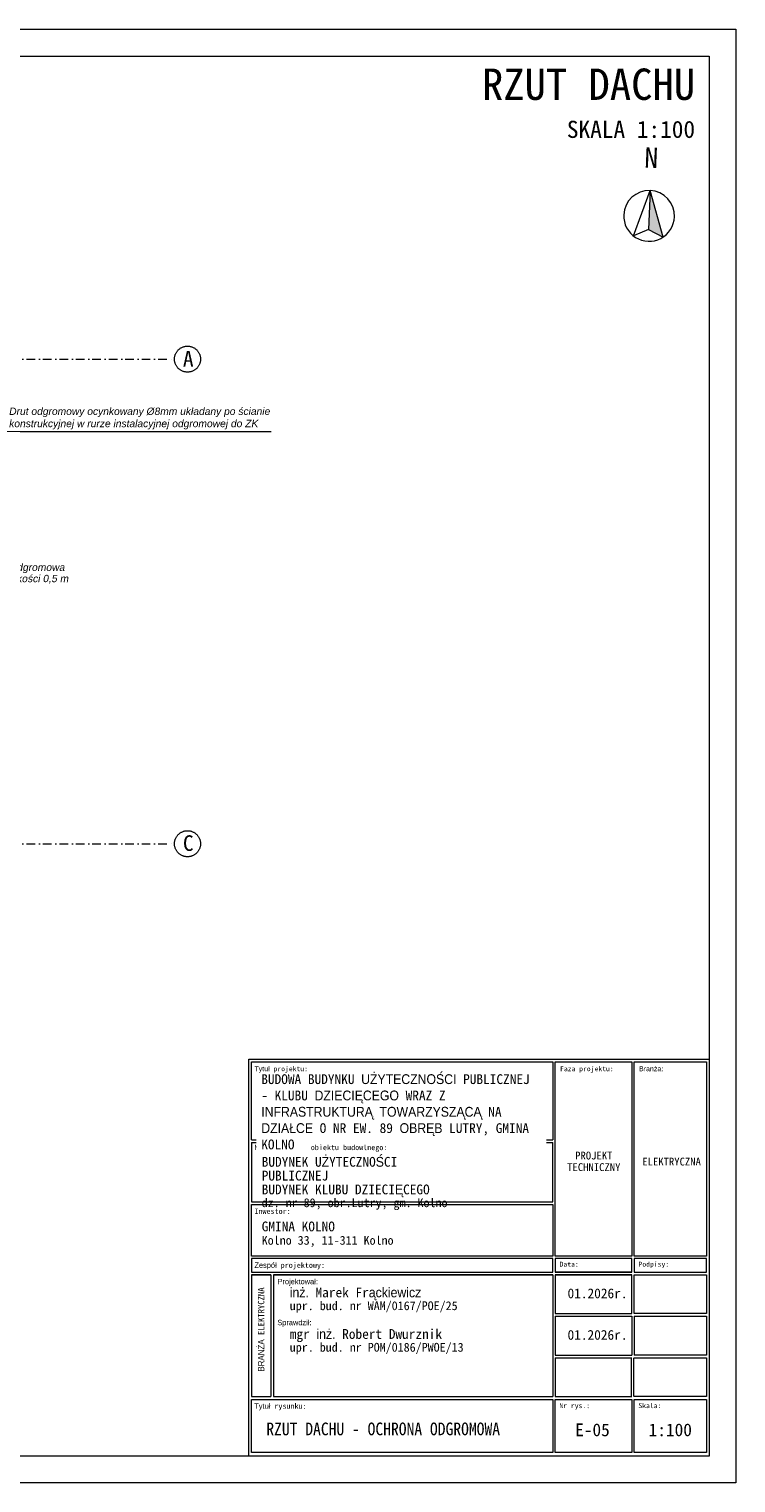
# Model space of a CAD drawing. Header units: millimetres. Extents: x 10621 to 19021, y -6486 to -3516.
# Tile 26 of 26: x 17577 to 19021, y -6486 to -3516. Entities that reach past the tile are written whole.
import ezdxf
from ezdxf.enums import TextEntityAlignment as Align

# ---------------------------------------------------------------- set-up
doc = ezdxf.new("R2010")
doc.units = ezdxf.units.MM
doc.set_wipeout_variables(frame=1)
doc.linetypes.add('Kreski i kropki', pattern=[335.138881, 176.388884, -88.194442, 0, -70.555556])
doc.linetypes.add('Wipeout_Contour', pattern=[1000, 0, -1000])
doc.layers.get('0').update_dxf_attribs({"color": 8, "lineweight": 15})
for name, color, linetype, lineweight in [('___ROK_03', 7, 'Continuous', 20), ('_k_osie', 8, 'Kreski i kropki', 15), ('Nowe_320-W Umeblowanie', 8, 'Continuous', 15), ('Nowe_320-W Umeblowanie_Nr_pióra__1', 8, 'Continuous', 15)]:
    doc.layers.add(name, color=color, linetype=linetype, lineweight=lineweight)
doc.styles.add('GENERATED_STYLE_1', font='msgothic.ttc')
doc.styles.add('GENERATED_STYLE_2', font='msgothic.ttc')
doc.styles.add('Katarzyna', font='msgothic.ttc')
doc.styles.get("Standard").update_dxf_attribs({"font": 'arial.ttf'})

# ---------------------------------------------------------------- blocks, each defined once
blk = doc.blocks.new('Symbol północy 21')
at = {"layer": 'Nowe_320-W Umeblowanie', "linetype": 'Continuous', "lineweight": 0, "true_color": 0x000000}
blk.add_hatch(color=18, dxfattribs=at).paths.add_polyline_path([(0, 0.5), (0, -0.27), (0.294, -0.405)])
at = {"layer": 'Nowe_320-W Umeblowanie_Nr_pióra__1', "color": 7, "linetype": 'Continuous', "lineweight": 13}
for p, q in [((0, 0.5), (0, -0.27)), ((0.294, -0.405), (0, 0.5)), ((0, -0.27), (0.294, -0.405))]:
    blk.add_line(p, q, dxfattribs=at)
for start, end in [(0, 180), (180, 0)]:
    blk.add_arc((0, 0), 0.5, start, end, dxfattribs=at)
at = {"layer": 'Nowe_320-W Umeblowanie_Nr_pióra__1', "color": 7, "lineweight": 13, "style": 'GENERATED_STYLE_1'}
blk.add_attdef('txt', text='', height=0.4, dxfattribs=at).set_placement((0, 0.828), align=Align.BOTTOM_CENTER)
at = {"color": 254, "linetype": 'Wipeout_Contour', "lineweight": 0, "ltscale": 2.239185}
blk.add_wipeout([(0, 0.5), (0, -0.27), (-0.294, -0.405)], dxfattribs=at).dxf.layer = 'Nowe_320-W Umeblowanie'
at = {"layer": 'Nowe_320-W Umeblowanie_Nr_pióra__1', "color": 7, "linetype": 'Continuous', "lineweight": 13}
for p, q in [((-0.294, -0.405), (0, 0.5)), ((0, 0.5), (0, -0.27)), ((0, -0.27), (-0.294, -0.405))]:
    blk.add_line(p, q, dxfattribs=at)
blk = doc.blocks.new('PÓŁNOC')
at = {"layer": 'Nowe_320-W Umeblowanie', "color": 7, "linetype": 'Continuous', "lineweight": 13}
blk.add_blockref('Symbol północy 21', (12.022, 13.325), dxfattribs=at).add_auto_attribs({'txt': 'N'})

msp = doc.modelspace()

# ---------------------------------------------------------------- linework, layer by layer
at = {"layer": '___ROK_03', "color": 7, "ltscale": 1000}
for p, q in [((18025.7, -5620), (18965.7, -5620)), ((18025.7, -6430.9), (18025.7, -5620)), ((18031.1, -5625.4), (18646.4, -5625.4)), ((18031.1, -5784.9), (18031.1, -5625.4)), ((18646.4, -5625.4), (18646.4, -5784.9)), ((18651.4, -5625.4), (18807.7, -5625.4)), ((18651.4, -6022.4), (18651.4, -5625.4)), ((18807.7, -5625.4), (18807.7, -6022.4)), ((18812.7, -5625.4), (18960.7, -5625.4)), ((18812.7, -6022.4), (18812.7, -5625.4)), ((18960.7, -5625.4), (18960.7, -6022.4)), ((18965.7, -5620), (18965.7, -6430.9)), ((18031.1, -5784.9), (18646.4, -5784.9)), ((18031.1, -5790.3), (18031.1, -5911.7)), ((18031.1, -5790.3), (18646.4, -5790.3)), ((18646.4, -5911.7), (18646.4, -5790.3)), ((18031.1, -5911.7), (18646.4, -5911.7)), ((18031.1, -5917), (18646.4, -5917)), ((18031.1, -6022.4), (18031.1, -5917)), ((18646.4, -5917), (18646.4, -6022.4)), ((18646.4, -6022.4), (18031.1, -6022.4)), ((18646.4, -6027.3), (18031.1, -6027.3)), ((18031.1, -6027.3), (18031.1, -6055.3)), ((18646.4, -6055.3), (18646.4, -6027.3)), ((18807.7, -6022.4), (18651.4, -6022.4)), ((18807.7, -6027.3), (18651.4, -6027.3)), ((18651.4, -6027.3), (18651.4, -6055.3)), ((18807.7, -6055.3), (18807.7, -6027.3)), ((18960.7, -6022.4), (18812.7, -6022.4)), ((18960.7, -6027.3), (18812.7, -6027.3)), ((18812.7, -6027.3), (18812.7, -6055.3)), ((18960.7, -6055.3), (18960.7, -6027.3)), ((18031.1, -6055.3), (18646.4, -6055.3)), ((18651.4, -6055.3), (18807.7, -6055.3)), ((18807.7, -6055.3), (18651.4, -6055.3)), ((18812.7, -6055.3), (18960.7, -6055.3)), ((18031.1, -6060.8), (18070.7, -6060.8)), ((18070.7, -6060.8), (18031.1, -6060.8)), ((18031.1, -6060.8), (18031.1, -6309.6)), ((18076.2, -6060.8), (18646.4, -6060.8)), ((18646.4, -6060.8), (18076.2, -6060.8)), ((18646.4, -6060.8), (18646.4, -6309.6)), ((18651.4, -6060.8), (18807.7, -6060.8)), ((18807.7, -6060.8), (18651.4, -6060.8)), ((18651.4, -6060.8), (18651.4, -6140)), ((18807.7, -6140), (18807.7, -6060.8)), ((18812.7, -6140), (18812.7, -6060.8)), ((18812.7, -6060.8), (18960.7, -6060.8)), ((18960.7, -6060.8), (18960.7, -6140)), ((18646.4, -6145.5), (18646.4, -6309.6)), ((18651.4, -6140), (18807.7, -6140)), ((18651.4, -6145.5), (18807.7, -6145.5)), ((18651.4, -6145.5), (18651.4, -6224.8)), ((18651.4, -6145.5), (18651.4, -6224.8)), ((18807.7, -6145.5), (18807.7, -6224.8)), ((18807.7, -6145.5), (18807.7, -6224.8)), ((18960.7, -6140), (18812.7, -6140)), ((18812.7, -6145.5), (18960.3, -6145.5)), ((18812.7, -6145.5), (18812.7, -6224.8)), ((18812.7, -6145.5), (18812.7, -6224.8)), ((18960.3, -6145.5), (18960.3, -6224.8)), ((18960.3, -6145.5), (18960.3, -6224.8)), ((18031.1, -6230.3), (18031.1, -6309.6)), ((18651.1, -6230.3), (18651.1, -6309.6)), ((18651.4, -6224.8), (18807.7, -6224.8)), ((18651.4, -6230.3), (18807.7, -6230.3)), ((18807.3, -6309.6), (18807.3, -6230.3)), ((18812.3, -6309.6), (18812.3, -6230.3)), ((18812.3, -6309.6), (18812.3, -6230.3)), ((18960.7, -6224.8), (18812.7, -6224.8)), ((18812.7, -6230.3), (18960.3, -6230.3)), ((18960.3, -6230.3), (18960.3, -6309.6)), ((18960.3, -6230.3), (18960.3, -6309.6)), ((18031.1, -6309.6), (18070.7, -6309.6)), ((18031.1, -6423.8), (18031.1, -6315.1)), ((18031.1, -6315.1), (18646.4, -6315.1)), ((18076.2, -6309.6), (18646.4, -6309.6)), ((18646.4, -6315.1), (18646.4, -6423.8)), ((18651.4, -6309.6), (18807.7, -6309.6)), ((18651.4, -6423.8), (18651.4, -6315.1)), ((18651.4, -6315.1), (18807.7, -6315.1)), ((18807.7, -6315.1), (18807.7, -6423.8)), ((18960.7, -6309.6), (18812.7, -6309.6)), ((18812.7, -6423.8), (18812.7, -6315.1)), ((18812.7, -6315.1), (18960.3, -6315.1)), ((18960.3, -6315.1), (18960.3, -6423.8)), ((18965.7, -6430.9), (18025.7, -6430.9)), ((18646.4, -6423.8), (18031.1, -6423.8)), ((18807.7, -6423.8), (18651.4, -6423.8)), ((18960.3, -6423.8), (18812.7, -6423.8))]:
    msp.add_line(p, q, dxfattribs=at)
at = {"layer": '___ROK_03', "color": 7}
for points in [[(14820.7, -3515.9), (19020.7, -3515.9), (19020.7, -6485.9), (14820.7, -6485.9)], [(15010.7, -3570.9), (18965.7, -3570.9), (18965.7, -6430.9), (15010.7, -6430.9)]]:
    msp.add_lwpolyline(points, close=True, dxfattribs=at)
at = {"layer": '___ROK_03'}
msp.add_lwpolyline([(18071, -4338.3), (17527.5, -4338.3), (17421.7, -4174.3)], dxfattribs=at)
at = {"layer": '___ROK_03', "color": 7, "ltscale": 1000}
for points in [[(18070.7, -6060.8), (18070.7, -6060.8), (18070.7, -6309.6)], [(18076.2, -6060.8), (18076.2, -6309.6)]]:
    msp.add_lwpolyline(points, dxfattribs=at)
at = {"layer": '_k_osie', "ltscale": 0.1}
for points in [[(15453.7, -4190.1), (17873.7, -4190.1)], [(15453.7, -5180.1), (17873.7, -5180.1)]]:
    msp.add_lwpolyline(points, dxfattribs=at)
at = {"layer": '_k_osie'}
for centre in [(17900.3, -4190.1), (17900.3, -5180.1)]:
    msp.add_circle(centre, 26.6, dxfattribs=at)

# ---------------------------------------------------------------- texts
at = {"layer": '___ROK_03', "oblique": 10}
for s, p in [('o wysokości 0,5 m', (17485.7, -4645.8)), ('Iglica odgromowa', (17485, -4622.8))]:
    msp.add_text(s, height=15, dxfattribs=at).set_placement(p)
at = {"layer": '___ROK_03', "color": 7, "ltscale": 5, "attachment_point": 1}
for s, width, gutter_width, heights, insert, char_height, style in [('\\pxqr;\\fMS Gothic|b1|i0|c238|p49;\\H4x;RZUT DACHU\\P\\H0.54687x;SKALA 1:100', 1047.438, 25, [0], (17889.8, -3596.5), 16, 'Katarzyna'), ('\\fMS Gothic|b1|i0|c238|p49;\\H1.0833x;\\W0.9;RZUT DACHU - OCHRONA ODGROMOWA', 653.86, 548.7, [211.8], (18061.3, -6362.5), 24, 'GENERATED_STYLE_2'), ('\\pxql;\\fMS Gothic|b1|i0|c238|p49;E-05', 3.628, 548.7, [211.8], (18692.2, -6364.4), 26, 'GENERATED_STYLE_2'), ('\\pxql;{\\fMS Gothic|b1|i0|c238|p49;1:100}', 3.628, 548.7, [211.8], (18842.4, -6364.4), 26, 'GENERATED_STYLE_2')]:
    msp.add_mtext_dynamic_manual_height_columns(s, width=width, gutter_width=gutter_width, heights=heights, dxfattribs=dict(at, insert=insert, char_height=char_height, style=style))
at = {"layer": '___ROK_03', "insert": (17536, -4289.1), "char_height": 15, "width": 564.375, "attachment_point": 1}
msp.add_mtext('\\fArial|b0|i1|c0|p34;Drut odgromowy ocynkowany %%c8mm uk\\fArial|b0|i1|c238|p34;ładany po ścianie konstrukcyjnej w rurze instalacyjnej odgromowej do ZK', dxfattribs=at)
at = {"layer": '___ROK_03', "color": 7, "attachment_point": 1}
for s, insert, char_height, style in [('\\A1;{\\pql;\\fMS Gothic|b0|i0|c0|p49;Tytuł projektu:}', (18037, -5634.8), 10, 'GENERATED_STYLE_2'), ('\\A1;{\\pql;\\fMS Gothic|b0|i0|c0|p49;Faza projektu:}', (18661.4, -5634.8), 10, 'GENERATED_STYLE_2'), ('\\A1;{\\pql;\\fMS Gothic|b0|i0|c0|p49;Branża:}', (18822.7, -5634.8), 10, 'GENERATED_STYLE_2'), ('\\A1;{\\pql;\\fMS Gothic|b0|i0|c0|p49;Nazwa i adres obiektu budowlnego:}', (18037, -5795), 11, 'GENERATED_STYLE_2'), ('\\pxql;\\fMS Gothic|b0|i0|c0|p49;\\A1;ELEKTRYCZNA', (18829.4, -5821.4), 16, 'GENERATED_STYLE_2'), ('\\A1;{\\pql;\\fMS Gothic|b0|i0|c0|p49;Inwestor:}', (18037, -5925.3), 11, 'GENERATED_STYLE_1'), ('\\A1;{\\pql;\\fMS Gothic|b0|i0|c0|p49;Zespół projektowy:}', (18037, -6035.5), 11, 'GENERATED_STYLE_2'), ('\\A1;{\\pql;\\fMS Gothic|b0|i0|c0|p49;Data:}', (18660.5, -6034), 10, 'GENERATED_STYLE_2'), ('\\A1;{\\pql;\\fMS Gothic|b0|i0|c0|p49;Podpisy:}', (18821.7, -6034), 10, 'GENERATED_STYLE_2'), ('\\A1;{\\pql;\\fMS Gothic|b0|i0|c0|p49;Projektował:}', (18084.2, -6069), 11, 'GENERATED_STYLE_1'), ('\\A1;01.2026r.', (18676.7, -6088.6), 20, 'GENERATED_STYLE_2'), ('\\A1;\\pxql;Sprawdził:', (18083.8, -6152.7), 11, 'GENERATED_STYLE_2'), ('\\A1;01.2026r.', (18676.7, -6173.4), 20, 'GENERATED_STYLE_2'), ('\\A1;{\\pql;\\fMS Gothic|b0|i0|c0|p49;Tytuł rysunku:}', (18036.7, -6323.3), 11, 'GENERATED_STYLE_2'), ('\\A1;{\\pql;\\fMS Gothic|b0|i0|c0|p49;Nr rys.:}', (18660.1, -6323), 10, 'GENERATED_STYLE_2'), ('\\A1;{\\pql;\\fMS Gothic|b0|i0|c0|p49;Skala:}', (18821.4, -6323), 10, 'GENERATED_STYLE_2')]:
    msp.add_mtext(s, dxfattribs=dict(at, insert=insert, char_height=char_height, style=style))
at = {"layer": '___ROK_03', "color": 7, "insert": (18654.7, -5809.1), "char_height": 16, "width": 151.282, "attachment_point": 1, "line_spacing_factor": 0.886929, "style": 'GENERATED_STYLE_2'}
msp.add_mtext('\\pxqc;\\A1;PROJEKT TECHNICZNY', dxfattribs=at)
at = {"layer": '___ROK_03', "color": 7, "char_height": 20, "attachment_point": 1, "style": 'GENERATED_STYLE_2'}
for s, insert, line_spacing_factor in [('\\A1;{\\fMS Gothic|b0|i0|c128|p49;GMINA }KOLNO\\P{\\H0.9x;Kolno 33, 11-311 Kolno}', (18051.9, -5951.9), 0.880579), ('\\pxql;\\fMS Gothic|b0|i0|c0|p49;\\A1;inż. Marek Fr\\fMS Gothic|b0|i0|c238|p49;ąckiewicz\\fMS Gothic|b0|i0|c0|p49;\\P\\H0.9x;upr. bud. nr WAM/0167/POE/25', (18109.3, -6086.7), 0.845413), ('\\pxql;\\A1;mgr inż. Robert Dwurznik\\P\\H0.9x;upr. bud. nr POM/0186/PWOE/13', (18109.3, -6171.6), 0.845413)]:
    msp.add_mtext(s, dxfattribs=dict(at, insert=insert, line_spacing_factor=line_spacing_factor))
at = {"layer": '___ROK_03', "color": 7, "insert": (18044.1, -6258.5), "char_height": 13, "attachment_point": 1, "rotation": 90, "line_spacing_factor": 0.845413, "style": 'GENERATED_STYLE_2'}
msp.add_mtext('\\pxql;\\A1;BRANŻA ELEKTRYCZNA', dxfattribs=at)
at = {"layer": '_k_osie', "char_height": 32, "attachment_point": 8, "style": 'GENERATED_STYLE_2'}
for s, insert in [('A', (17901.8, -4205.3)), ('C', (17901.8, -5195.3))]:
    msp.add_mtext(s, dxfattribs=dict(at, insert=insert))

# ---------------------------------------------------------------- next in the draw order: block references
at = {"xscale": 103.6800000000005, "yscale": 103.6800000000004, "zscale": 103.6800000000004, "rotation": 357.772928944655}
msp.add_blockref('PÓŁNOC', (17544.1, -5229.6), dxfattribs=at)

# ---------------------------------------------------------------- next in the draw order: texts
at = {"layer": '___ROK_03', "color": 7, "insert": (18051, -5651), "char_height": 20, "width": 572.544, "attachment_point": 1, "style": 'GENERATED_STYLE_2', "bg_fill": 2}
msp.add_mtext('\\A1;{\\fMS Gothic|b1|i0|c238|p49;BUDOWA BUDYNKU UŻYTECZNOŚCI PUBLICZNEJ - KLUBU DZIECIĘCEGO WRAZ Z INFRASTRUKTURĄ TOWARZYSZĄCĄ NA DZIAŁCE O NR EW. 89 OBRĘB LUTRY, GMINA KOLNO }', dxfattribs=at)

# ---------------------------------------------------------------- next in the draw order: texts
at = {"layer": '___ROK_03', "color": 7, "insert": (18051.9, -5819.9), "char_height": 20, "width": 400.102, "attachment_point": 1, "line_spacing_factor": 0.845413, "style": 'GENERATED_STYLE_2'}
msp.add_mtext('\\A1;{\\fMS Gothic|b0|i0|c128|p49;BUDYNEK U}Ż{\\fMS Gothic|b0|i0|c128|p49;YTECZNO}Ś{\\fMS Gothic|b0|i0|c128|p49;CI PUBLICZNEJ \\P}BUDYNEK {\\fMS Gothic|b0|i0|c128|p49;KLUBU DZIECI}Ę{\\fMS Gothic|b0|i0|c128|p49;CEGO\\P\\H0.9x;dz. nr \\fMS Gothic|b0|i0|c238|p49;89,\\fMS Gothic|b0|i0|c128|p49; obr.\\fMS Gothic|b0|i0|c238|p49;Lutry, gm. Kolno}', dxfattribs=at)

doc.saveas('drawing.dxf')
